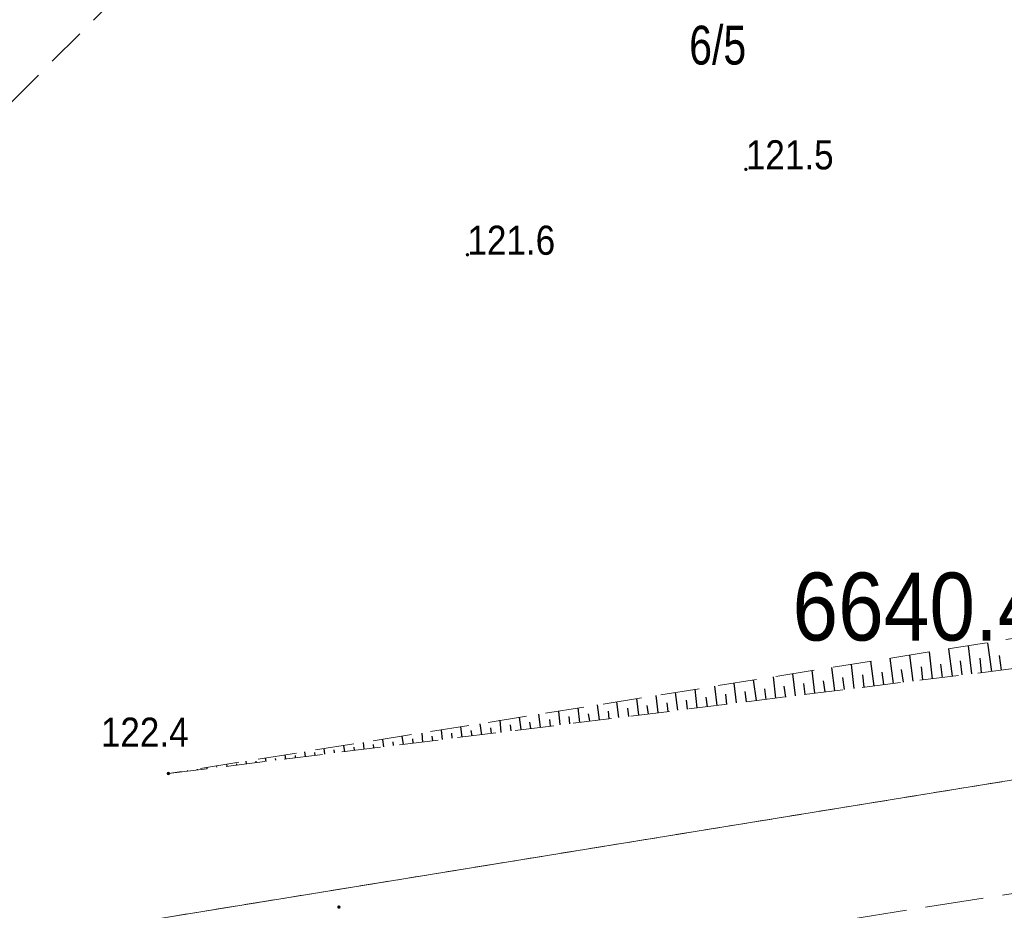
# Model space of a CAD drawing. Header units: metres. Extents: x 5590113 to 5596324, y 5910954 to 5916249.
# Tile 195 of 256: x 5592606 to 5592632, y 5913906 to 5913929. Entities that reach past the tile are written whole.
import ezdxf
from ezdxf.enums import TextEntityAlignment as Align

# ---------------------------------------------------------------- set-up
doc = ezdxf.new("R2010")
doc.units = ezdxf.units.M
for name, pattern in [('1.0_0.5', [1.5, 1, -0.5]), ('1.5_0.5', [2, 1.5, -0.5]), ('219-500', [0]), ('egug-500', [1, 0.5, -0.5])]:
    doc.linetypes.add(name, pattern=pattern)
doc.layers.get('0').update_dxf_attribs({"color": 2, "lineweight": 5})
doc.styles.get("Standard").update_dxf_attribs({"font": 'Working1250', "width": 0.75})

# ---------------------------------------------------------------- blocks, each defined once
blk = doc.blocks.new('PW01')
at = {"linetype": 'Continuous', "lineweight": 13}
h = blk.add_hatch(color=0, dxfattribs=at)
edge = h.paths.add_edge_path()
edge.add_arc((0, 0), 0.045, 0, 360)

msp = doc.modelspace()

# ---------------------------------------------------------------- linework, layer by layer
at = {"layer": '000 Inne (niezydentyfikowane)', "color": 7, "linetype": 'CONTINUOUS', "lineweight": 25, "flags": 128}
for points in [[(5592630.71, 5913912.06), (5592630.62, 5913912.78)], [(5592631.22, 5913912.12), (5592631.12, 5913912.86)], [(5592629.2, 5913911.87), (5592629.11, 5913912.54)], [(5592629.7, 5913911.93), (5592629.62, 5913912.62)], [(5592630.21, 5913912), (5592630.12, 5913912.7)], [(5592631.47, 5913912.15), (5592631.42, 5913912.53)], [(5592627.68, 5913911.68), (5592627.61, 5913912.3)], [(5592628.19, 5913911.74), (5592628.11, 5913912.38)], [(5592628.69, 5913911.81), (5592628.61, 5913912.46)], [(5592629.95, 5913911.96), (5592629.91, 5913912.31)], [(5592630.46, 5913912.03), (5592630.42, 5913912.39)], [(5592630.96, 5913912.09), (5592630.92, 5913912.46)], [(5592626.17, 5913911.49), (5592626.1, 5913912.06)], [(5592626.67, 5913911.56), (5592626.6, 5913912.14)], [(5592627.18, 5913911.62), (5592627.1, 5913912.22)], [(5592627.94, 5913911.71), (5592627.9, 5913912.03)], [(5592628.44, 5913911.78), (5592628.4, 5913912.1)], [(5592628.95, 5913911.84), (5592628.9, 5913912.17)], [(5592629.45, 5913911.9), (5592629.41, 5913912.24)], [(5592624.65, 5913911.31), (5592624.59, 5913911.82)], [(5592625.16, 5913911.37), (5592625.09, 5913911.9)], [(5592625.66, 5913911.43), (5592625.6, 5913911.98)], [(5592626.42, 5913911.53), (5592626.38, 5913911.81)], [(5592626.93, 5913911.59), (5592626.89, 5913911.88)], [(5592627.43, 5913911.65), (5592627.39, 5913911.96)], [(5592623.14, 5913911.12), (5592623.08, 5913911.58)], [(5592623.64, 5913911.18), (5592623.58, 5913911.66)], [(5592624.15, 5913911.24), (5592624.09, 5913911.74)], [(5592624.4, 5913911.27), (5592624.37, 5913911.53)], [(5592624.91, 5913911.34), (5592624.87, 5913911.6)], [(5592625.41, 5913911.4), (5592625.38, 5913911.67)], [(5592625.92, 5913911.46), (5592625.88, 5913911.74)], [(5592621.12, 5913910.87), (5592621.07, 5913911.26)], [(5592621.62, 5913910.93), (5592621.57, 5913911.34)], [(5592622.13, 5913910.99), (5592622.08, 5913911.42)], [(5592622.63, 5913911.06), (5592622.58, 5913911.5)], [(5592622.89, 5913911.09), (5592622.86, 5913911.31)], [(5592623.39, 5913911.15), (5592623.36, 5913911.38)], [(5592623.9, 5913911.21), (5592623.87, 5913911.46)], [(5592619.6, 5913910.68), (5592619.56, 5913911.02)], [(5592620.11, 5913910.74), (5592620.07, 5913911.1)], [(5592620.61, 5913910.8), (5592620.57, 5913911.18)], [(5592620.87, 5913910.84), (5592620.84, 5913911.03)], [(5592621.37, 5913910.9), (5592621.35, 5913911.1)], [(5592621.88, 5913910.96), (5592621.85, 5913911.17)], [(5592622.38, 5913911.02), (5592622.35, 5913911.24)], [(5592618.09, 5913910.49), (5592618.05, 5913910.77)], [(5592618.59, 5913910.55), (5592618.56, 5913910.86)], [(5592619.1, 5913910.62), (5592619.06, 5913910.94)], [(5592619.35, 5913910.65), (5592619.33, 5913910.81)], [(5592619.86, 5913910.71), (5592619.84, 5913910.88)], [(5592620.36, 5913910.77), (5592620.34, 5913910.96)], [(5592616.57, 5913910.3), (5592616.55, 5913910.53)], [(5592617.08, 5913910.37), (5592617.05, 5913910.61)], [(5592617.33, 5913910.4), (5592617.32, 5913910.53)], [(5592617.58, 5913910.43), (5592617.55, 5913910.69)], [(5592617.84, 5913910.46), (5592617.82, 5913910.6)], [(5592618.34, 5913910.52), (5592618.32, 5913910.67)], [(5592618.85, 5913910.59), (5592618.83, 5913910.74)], [(5592615.06, 5913910.12), (5592615.04, 5913910.29)], [(5592615.57, 5913910.18), (5592615.54, 5913910.37)], [(5592615.82, 5913910.21), (5592615.81, 5913910.31)], [(5592616.07, 5913910.24), (5592616.04, 5913910.45)], [(5592616.32, 5913910.27), (5592616.31, 5913910.38)], [(5592616.83, 5913910.33), (5592616.81, 5913910.45)], [(5592613.55, 5913909.93), (5592613.53, 5913910.05)], [(5592613.8, 5913909.96), (5592613.79, 5913910.03)], [(5592614.05, 5913909.99), (5592614.03, 5913910.13)], [(5592614.3, 5913910.02), (5592614.29, 5913910.1)], [(5592614.56, 5913910.05), (5592614.54, 5913910.21)], [(5592614.81, 5913910.08), (5592614.8, 5913910.17)], [(5592615.31, 5913910.15), (5592615.3, 5913910.24)], [(5592611.78, 5913909.71), (5592611.77, 5913909.74)], [(5592612.03, 5913909.74), (5592612.02, 5913909.81)], [(5592612.28, 5913909.77), (5592612.28, 5913909.81)], [(5592612.54, 5913909.8), (5592612.52, 5913909.89)], [(5592612.79, 5913909.83), (5592612.78, 5913909.88)], [(5592613.04, 5913909.86), (5592613.03, 5913909.97)], [(5592613.29, 5913909.9), (5592613.29, 5913909.95)], [(5592610.52, 5913909.55), (5592610.51, 5913909.57)], [(5592610.77, 5913909.58), (5592610.77, 5913909.6)], [(5592611.02, 5913909.61), (5592611.02, 5913909.65)], [(5592611.27, 5913909.65), (5592611.27, 5913909.67)], [(5592611.53, 5913909.68), (5592611.52, 5913909.73)]]:
    msp.add_lwpolyline(points, dxfattribs=at)
at = {"layer": '218-kontur użytku gruntowego', "color": 3, "linetype": 'egug-500', "lineweight": 18, "flags": 128}
for points in [[(5592576.45, 5913900.34), (5592688.73, 5913918.58)], [(5592688.73, 5913918.58), (5592576.45, 5913900.34)]]:
    msp.add_lwpolyline(points, dxfattribs=at)
at = {"layer": '219-działka ewidencyjna', "color": 7, "linetype": '219-500', "lineweight": 18, "flags": 128}
msp.add_lwpolyline([(5592688.73, 5913918.58), (5592576.45, 5913900.34)], dxfattribs=at)
at = {"layer": 'jezdnia', "color": 7, "linetype": '1.5_0.5', "lineweight": 18, "flags": 128}
msp.add_lwpolyline([(5593135.82, 5913988.01), (5593135.55, 5913990.41), (5593104.56, 5913986.23), (5593072.38, 5913981.35), (5593039.84, 5913975.24), (5593003.11, 5913968.91), (5592976.91, 5913964.92), (5592948.79, 5913959.51), (5592921.14, 5913955.02), (5592893.54, 5913951.1), (5592865.72, 5913946.01), (5592841.04, 5913941.76), (5592818.35, 5913938.37), (5592790.26, 5913933.03), (5592763.8, 5913928.98), (5592734.54, 5913923.81), (5592712.45, 5913920.28), (5592688.23, 5913916.23), (5592663.1, 5913912.04), (5592637.75, 5913907.34), (5592614.05, 5913903.61), (5592589.95, 5913899.89), (5592567.33, 5913895.7), (5592567.93, 5913891.79), (5592591.32, 5913896.54), (5592614.26, 5913900.27), (5592638.73, 5913904.41), (5592663.6, 5913908.51), (5592689.06, 5913912.91), (5592713.42, 5913916.96), (5592735.33, 5913920.39), (5592764.28, 5913925.55), (5592790.61, 5913929.61), (5592818.53, 5913934.47), (5592842.25, 5913938.31), (5592865.27, 5913942.35), (5592894.08, 5913947.33), (5592922.13, 5913951.96), (5592950.22, 5913956.69), (5592977.48, 5913961.28), (5593004.03, 5913965.28), (5593040.63, 5913971.81), (5593072.85, 5913977.63), (5593128.27, 5913986.81)], close=True, dxfattribs=at)
at = {"layer": 'skarpa nieumocniona', "color": 7, "linetype": '1.0_0.5', "lineweight": 18, "flags": 128}
msp.add_lwpolyline([(5592610.02, 5913909.49), (5592665.13, 5913916.33), (5592681.13, 5913921.22), (5592664.74, 5913918.24)], close=True, dxfattribs=at)
msp.add_lwpolyline([(5592610.02, 5913909.49), (5592665.13, 5913916.33), (5592681.13, 5913921.22), (5592664.74, 5913918.24)], close=True, dxfattribs=at)
at = {"layer": 'zadrzewienie  zakrzewienie', "color": 7, "linetype": '1.0_0.5', "lineweight": 18, "flags": 128}
msp.add_lwpolyline([(5592587.59, 5913913.94), (5592576.45, 5913900.34), (5592587.31, 5913902.1), (5592590.93, 5913911.06), (5592599.48, 5913920.28), (5592618.47, 5913939.28), (5592610.75, 5913941.47), (5592595.93, 5913923.5)], close=True, dxfattribs=at)

# ---------------------------------------------------------------- block references
at = {"layer": 'pikieta naturalna', "color": 7, "linetype": 'CONTINUOUS', "lineweight": 13}
for p in [(5592624.89, 5913925.05), (5592617.72, 5913922.85), (5592610.02, 5913909.49), (5592614.41, 5913906.05)]:
    msp.add_blockref('PW01', p, dxfattribs=at)

# ---------------------------------------------------------------- texts
at = {"layer": '211-numer działki ewidencyjnej', "color": 7, "linetype": 'CONTINUOUS', "lineweight": 18, "width": 0.79}
msp.add_text('6/5', height=1, dxfattribs=at).set_placement((5592623.43, 5913928.75), align=Align.TOP_LEFT)
at = {"layer": 'pikieta naturalna-Atr2', "color": 7, "width": 0.9}
for s, p in [('121.5', (5592624.89, 5913925.05)), ('121.6', (5592617.72, 5913922.85)), ('122.4', (5592608.28, 5913910.18))]:
    msp.add_text(s, height=0.75, dxfattribs=at).set_placement(p)
at = {"layer": 'Zakres-Atr18', "color": 7, "width": 0.903}
msp.add_text('6640.438.2025', height=1.75, dxfattribs=at).set_placement((5592626.09, 5913912.39), align=Align.BOTTOM_LEFT)

doc.saveas('drawing.dxf')
